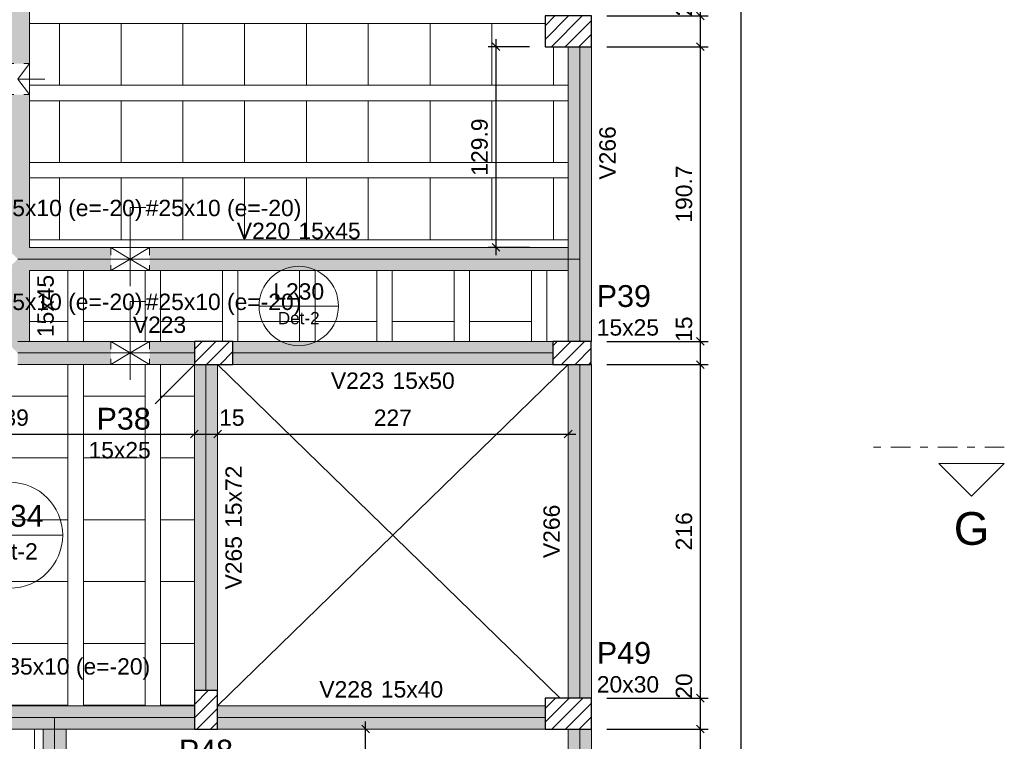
# Model space of a CAD drawing. Header units: millimetres. Extents: x 0 to 119, y 0 to 84.
# Tile 33 of 42: x 73 to 86, y 39 to 48. Entities that reach past the tile are written whole.
import ezdxf

# ---------------------------------------------------------------- set-up
doc = ezdxf.new("R2010")
doc.units = ezdxf.units.MM
doc.header["$MEASUREMENT"] = 0
for name, pattern in [('DASHDOT', [2.54, 1.27, -0.635, 0, -0.635]), ('DOT', [0.635, 0, -0.635]), ('NULL', [0])]:
    doc.linetypes.add(name, pattern=pattern)
doc.layers.get('0').update_dxf_attribs({"lineweight": 18})
for name, color, linetype, lineweight in [('FO-Aberturas', 7, 'Continuous', 5), ('FO-Cortes', 9, 'DASHDOT', 5), ('FO-Cotas', 5, 'Continuous', 5), ('FO-Eixos', 5, 'Continuous', 5), ('FO-Hachura pilar que passa', 19, 'Continuous', 5), ('FO-Hachura viga', 43, 'Continuous', 5), ('FO-Hachuras das lajes', 1, 'Continuous', 20), ('FO-Pilares', 4, 'Continuous', 30), ('FO-Textos das lajes', 3, 'Continuous', 20), ('FO-Textos das vigas', 7, 'Continuous', 5), ('FO-Textos dos pilares', 7, 'Continuous', 5), ('FO-Vigas', 1, 'Continuous', 20)]:
    doc.layers.add(name, color=color, linetype=linetype, lineweight=lineweight)
doc.styles.add('Arial', font='txt')
doc.dimstyles.new('UM_50.000000', dxfattribs={"dimtxt": 0.18, "dimasz": 0.1, "dimexe": 0.1, "dimexo": 0.2, "dimgap": 0, "dimtad": 1, "dimtih": 1, "dimtoh": 1, "dimdec": 1, "dimlfac": 50, "dimzin": 0, "dimdsep": 46, "dimtxsty": 'Standard', "dimcen": 0.09, "dimdle": 0.1, "dimadec": 1, "dimazin": 2, "dimtfac": 1, "dimtdec": 4, "dimtofl": 0, "dimtmove": 0, "dimatfit": 3, "dimfxl": 1, "dimtolj": 1, "dimarcsym": 0})

# ---------------------------------------------------------------- blocks, each defined once
blk = doc.blocks.new('_Oblique')
at = {"color": 0, "linetype": 'ByBlock', "lineweight": -2}
blk.add_line((-0.5, -0.5), (0.5, 0.5), dxfattribs=at)
blk = doc.blocks.new('*D57')
at = {"layer": 'Defpoints', "color": 0}
for p in [(80.237, 38.714), (81.649, 38.714), (80.237, 32.253)]:
    blk.add_point(p, dxfattribs=at)
at = {"layer": 'FO-Cotas', "color": 0, "lineweight": -2}
for p, q in [((81.649, 32.153), (81.649, 38.814)), ((80.437, 38.714), (81.749, 38.714)), ((80.437, 32.253), (81.749, 32.253))]:
    blk.add_line(p, q, dxfattribs=at)
at = {"layer": 'FO-Cotas', "color": 0, "lineweight": -2, "xscale": 0.1, "yscale": 0.1, "zscale": 0.1}
for p, rotation in [((81.649, 38.714), 90), ((81.649, 32.253), 270)]:
    blk.add_blockref('_Oblique', p, dxfattribs=dict(at, rotation=rotation))
at = {"layer": 'FO-Cotas', "color": 7, "insert": (81.437, 35.484), "char_height": 0.2118, "attachment_point": 5, "rotation": 90, "style": 'Arial'}
blk.add_mtext('\\A1;323', dxfattribs=at)
blk = doc.blocks.new('*D58')
at = {"layer": 'Defpoints', "color": 0}
for p in [(80.237, 39.114), (81.649, 39.114), (80.237, 38.714)]:
    blk.add_point(p, dxfattribs=at)
at = {"layer": 'FO-Cotas', "color": 0, "lineweight": -2}
for p, q in [((81.649, 38.614), (81.649, 39.214)), ((80.437, 39.114), (81.749, 39.114)), ((80.437, 38.714), (81.749, 38.714))]:
    blk.add_line(p, q, dxfattribs=at)
at = {"layer": 'FO-Cotas', "color": 0, "lineweight": -2, "xscale": 0.1, "yscale": 0.1, "zscale": 0.1}
for p, rotation in [((81.649, 39.114), 90), ((81.649, 38.714), 270)]:
    blk.add_blockref('_Oblique', p, dxfattribs=dict(at, rotation=rotation))
at = {"layer": 'FO-Cotas', "color": 7, "insert": (81.437, 39.271), "char_height": 0.2118, "attachment_point": 5, "rotation": 90, "style": 'Arial'}
blk.add_mtext('\\A1;20', dxfattribs=at)
blk = doc.blocks.new('*D59')
at = {"layer": 'Defpoints', "color": 0}
for p in [(80.237, 43.433), (81.649, 43.433), (80.237, 39.114)]:
    blk.add_point(p, dxfattribs=at)
at = {"layer": 'FO-Cotas', "color": 0, "lineweight": -2}
for p, q in [((81.649, 39.014), (81.649, 43.533)), ((80.437, 43.433), (81.749, 43.433)), ((80.437, 39.114), (81.749, 39.114))]:
    blk.add_line(p, q, dxfattribs=at)
at = {"layer": 'FO-Cotas', "color": 0, "lineweight": -2, "xscale": 0.1, "yscale": 0.1, "zscale": 0.1}
for p, rotation in [((81.649, 43.433), 90), ((81.649, 39.114), 270)]:
    blk.add_blockref('_Oblique', p, dxfattribs=dict(at, rotation=rotation))
at = {"layer": 'FO-Cotas', "color": 7, "insert": (81.437, 41.274), "char_height": 0.2118, "attachment_point": 5, "rotation": 90, "style": 'Arial'}
blk.add_mtext('\\A1;216', dxfattribs=at)
blk = doc.blocks.new('*D60')
at = {"layer": 'Defpoints', "color": 0}
for p in [(80.237, 43.733), (81.649, 43.733), (80.237, 43.433)]:
    blk.add_point(p, dxfattribs=at)
at = {"layer": 'FO-Cotas', "color": 0, "lineweight": -2}
for p, q in [((80.437, 43.733), (81.749, 43.733)), ((81.649, 43.333), (81.649, 43.833)), ((80.437, 43.433), (81.749, 43.433))]:
    blk.add_line(p, q, dxfattribs=at)
at = {"layer": 'FO-Cotas', "color": 0, "lineweight": -2, "xscale": 0.1, "yscale": 0.1, "zscale": 0.1}
for p, rotation in [((81.649, 43.733), 90), ((81.649, 43.433), 270)]:
    blk.add_blockref('_Oblique', p, dxfattribs=dict(at, rotation=rotation))
at = {"layer": 'FO-Cotas', "color": 7, "insert": (81.437, 43.891), "char_height": 0.2118, "attachment_point": 5, "rotation": 90, "style": 'Arial'}
blk.add_mtext('\\A1;15', dxfattribs=at)
blk = doc.blocks.new('*D61')
at = {"layer": 'Defpoints', "color": 0}
for p in [(80.237, 47.547), (81.649, 47.547), (80.237, 43.733)]:
    blk.add_point(p, dxfattribs=at)
at = {"layer": 'FO-Cotas', "color": 0, "lineweight": -2}
for p, q in [((81.649, 43.633), (81.649, 47.647)), ((80.437, 47.547), (81.749, 47.547)), ((80.437, 43.733), (81.749, 43.733))]:
    blk.add_line(p, q, dxfattribs=at)
at = {"layer": 'FO-Cotas', "color": 0, "lineweight": -2, "xscale": 0.1, "yscale": 0.1, "zscale": 0.1}
for p, rotation in [((81.649, 47.547), 90), ((81.649, 43.733), 270)]:
    blk.add_blockref('_Oblique', p, dxfattribs=dict(at, rotation=rotation))
at = {"layer": 'FO-Cotas', "color": 7, "insert": (81.437, 45.64), "char_height": 0.2118, "attachment_point": 5, "rotation": 90, "style": 'Arial'}
blk.add_mtext('\\A1;190.7', dxfattribs=at)
blk = doc.blocks.new('*D62')
at = {"layer": 'Defpoints', "color": 0}
for p in [(80.237, 47.947), (81.649, 47.947), (80.237, 47.547)]:
    blk.add_point(p, dxfattribs=at)
at = {"layer": 'FO-Cotas', "color": 0, "lineweight": -2}
for p, q in [((80.437, 47.947), (81.749, 47.947)), ((81.649, 47.447), (81.649, 48.047)), ((80.437, 47.547), (81.749, 47.547))]:
    blk.add_line(p, q, dxfattribs=at)
at = {"layer": 'FO-Cotas', "color": 0, "lineweight": -2, "xscale": 0.1, "yscale": 0.1, "zscale": 0.1}
for p, rotation in [((81.649, 47.947), 90), ((81.649, 47.547), 270)]:
    blk.add_blockref('_Oblique', p, dxfattribs=dict(at, rotation=rotation))
at = {"layer": 'FO-Cotas', "color": 7, "insert": (81.437, 48.104), "char_height": 0.2118, "attachment_point": 5, "rotation": 90, "style": 'Arial'}
blk.add_mtext('\\A1;20', dxfattribs=at)
blk = doc.blocks.new('*D63')
at = {"layer": 'Defpoints', "color": 0}
for p in [(80.237, 52.469), (81.649, 52.469), (80.237, 47.947)]:
    blk.add_point(p, dxfattribs=at)
at = {"layer": 'FO-Cotas', "color": 0, "lineweight": -2}
for p, q in [((81.649, 47.847), (81.649, 52.569)), ((80.437, 52.469), (81.749, 52.469)), ((80.437, 47.947), (81.749, 47.947))]:
    blk.add_line(p, q, dxfattribs=at)
at = {"layer": 'FO-Cotas', "color": 0, "lineweight": -2, "xscale": 0.1, "yscale": 0.1, "zscale": 0.1}
for p, rotation in [((81.649, 52.469), 90), ((81.649, 47.947), 270)]:
    blk.add_blockref('_Oblique', p, dxfattribs=dict(at, rotation=rotation))
at = {"layer": 'FO-Cotas', "color": 7, "insert": (81.437, 50.208), "char_height": 0.2118, "attachment_point": 5, "rotation": 90, "style": 'Arial'}
blk.add_mtext('\\A1;226.1', dxfattribs=at)
blk = doc.blocks.new('*D73')
at = {"layer": 'Defpoints', "color": 0}
for p in [(80.237, 73.349), (82.179, 73.349), (80.237, 31.853)]:
    blk.add_point(p, dxfattribs=at)
at = {"layer": 'FO-Cotas', "color": 0, "lineweight": -2}
for p, q in [((82.179, 31.753), (82.179, 73.449)), ((80.437, 73.349), (82.279, 73.349)), ((80.437, 31.853), (82.279, 31.853))]:
    blk.add_line(p, q, dxfattribs=at)
at = {"layer": 'FO-Cotas', "color": 0, "lineweight": -2, "xscale": 0.1, "yscale": 0.1, "zscale": 0.1}
for p, rotation in [((82.179, 73.349), 90), ((82.179, 31.853), 270)]:
    blk.add_blockref('_Oblique', p, dxfattribs=dict(at, rotation=rotation))
at = {"layer": 'FO-Cotas', "color": 7, "insert": (81.967, 52.601), "char_height": 0.2118, "attachment_point": 5, "rotation": 90, "style": 'Arial'}
blk.add_mtext('\\A1;2074.8', dxfattribs=at)
blk = doc.blocks.new('*D110')
at = {"layer": 'Defpoints', "color": 0}
for p in [(70.317, 42.533), (75.097, 42.533), (75.097, 42.533)]:
    blk.add_point(p, dxfattribs=at)
at = {"layer": 'FO-Cotas', "color": 0, "lineweight": -2}
blk.add_line((70.217, 42.533), (75.197, 42.533), dxfattribs=at)
at = {"layer": 'FO-Cotas', "color": 0, "lineweight": -2, "xscale": 0.1, "yscale": 0.1, "zscale": 0.1, "rotation": 180}
blk.add_blockref('_Oblique', (70.317, 42.533), dxfattribs=at)
at = {"layer": 'FO-Cotas', "color": 0, "lineweight": -2, "xscale": 0.1, "yscale": 0.1, "zscale": 0.1}
blk.add_blockref('_Oblique', (75.097, 42.533), dxfattribs=at)
at = {"layer": 'FO-Cotas', "color": 7, "insert": (72.707, 42.745), "char_height": 0.2118, "attachment_point": 5, "rotation": 0.0057, "style": 'Arial'}
blk.add_mtext('\\A1;239', dxfattribs=at)
blk = doc.blocks.new('*D111')
at = {"layer": 'Defpoints', "color": 0}
for p in [(75.097, 42.533), (75.397, 42.533), (75.397, 42.533)]:
    blk.add_point(p, dxfattribs=at)
at = {"layer": 'FO-Cotas', "color": 0, "lineweight": -2}
blk.add_line((74.997, 42.533), (75.497, 42.533), dxfattribs=at)
at = {"layer": 'FO-Cotas', "color": 0, "lineweight": -2, "xscale": 0.1, "yscale": 0.1, "zscale": 0.1, "rotation": 180}
blk.add_blockref('_Oblique', (75.097, 42.533), dxfattribs=at)
at = {"layer": 'FO-Cotas', "color": 0, "lineweight": -2, "xscale": 0.1, "yscale": 0.1, "zscale": 0.1}
blk.add_blockref('_Oblique', (75.397, 42.533), dxfattribs=at)
at = {"layer": 'FO-Cotas', "color": 7, "insert": (75.582, 42.745), "char_height": 0.2118, "attachment_point": 5, "rotation": 0.0057, "style": 'Arial'}
blk.add_mtext('\\A1;15', dxfattribs=at)
blk = doc.blocks.new('*D112')
at = {"layer": 'Defpoints', "color": 0}
for p in [(75.397, 42.533), (79.937, 42.533), (79.937, 42.533)]:
    blk.add_point(p, dxfattribs=at)
at = {"layer": 'FO-Cotas', "color": 0, "lineweight": -2}
blk.add_line((75.297, 42.533), (80.037, 42.533), dxfattribs=at)
at = {"layer": 'FO-Cotas', "color": 0, "lineweight": -2, "xscale": 0.1, "yscale": 0.1, "zscale": 0.1, "rotation": 180}
blk.add_blockref('_Oblique', (75.397, 42.533), dxfattribs=at)
at = {"layer": 'FO-Cotas', "color": 0, "lineweight": -2, "xscale": 0.1, "yscale": 0.1, "zscale": 0.1}
blk.add_blockref('_Oblique', (79.937, 42.533), dxfattribs=at)
at = {"layer": 'FO-Cotas', "color": 7, "insert": (77.667, 42.745), "char_height": 0.2118, "attachment_point": 5, "rotation": 0.0057, "style": 'Arial'}
blk.add_mtext('\\A1;227', dxfattribs=at)
blk = doc.blocks.new('*D237')
at = {"layer": 'Defpoints', "color": 0}
for p in [(77.314, 38.714), (77.314, 38.714), (77.314, 32.153)]:
    blk.add_point(p, dxfattribs=at)
at = {"layer": 'FO-Cotas', "color": 0, "lineweight": -2}
blk.add_line((77.314, 32.053), (77.314, 38.814), dxfattribs=at)
at = {"layer": 'FO-Cotas', "color": 0, "lineweight": -2, "xscale": 0.1, "yscale": 0.1, "zscale": 0.1}
for p, rotation in [((77.314, 38.714), 90), ((77.314, 32.153), 270)]:
    blk.add_blockref('_Oblique', p, dxfattribs=dict(at, rotation=rotation))
at = {"layer": 'FO-Cotas', "color": 7, "insert": (77.102, 35.434), "char_height": 0.2118, "attachment_point": 5, "rotation": 90, "style": 'Arial'}
blk.add_mtext('\\A1;328', dxfattribs=at)
blk = doc.blocks.new('*D262')
at = {"layer": 'Defpoints', "color": 0}
for p in [(79.637, 47.547), (79.002, 44.949), (79.637, 44.949)]:
    blk.add_point(p, dxfattribs=at)
at = {"layer": 'FO-Cotas', "color": 0, "lineweight": -2}
for p, q in [((79.002, 47.647), (79.002, 44.849)), ((79.437, 47.547), (78.902, 47.547)), ((79.437, 44.949), (78.902, 44.949))]:
    blk.add_line(p, q, dxfattribs=at)
at = {"layer": 'FO-Cotas', "color": 0, "lineweight": -2, "xscale": 0.1, "yscale": 0.1, "zscale": 0.1}
for p, rotation in [((79.002, 47.547), 90), ((79.002, 44.949), 270)]:
    blk.add_blockref('_Oblique', p, dxfattribs=dict(at, rotation=rotation))
at = {"layer": 'FO-Cotas', "color": 7, "insert": (78.79, 46.248), "char_height": 0.2118, "attachment_point": 5, "rotation": 90, "style": 'Arial'}
blk.add_mtext('\\A1;129.9', dxfattribs=at)

msp = doc.modelspace()

# ---------------------------------------------------------------- hatches: boundary and pattern name
at = {"layer": 'FO-Hachura pilar que passa', "linetype": 'Continuous'}
h = msp.add_hatch(dxfattribs=at)
h.set_pattern_fill('ANSI31', color=19, style=0)
h.paths.add_polyline_path([(79.6372, 47.9465), (79.6372, 47.7465), (79.6372, 47.5465), (79.9372, 47.5465), (80.2372, 47.5465), (80.2372, 47.7465), (80.2372, 47.9465), (79.9372, 47.9465)])
h = msp.add_hatch(dxfattribs=at)
h.set_pattern_fill('ANSI31', color=19, style=0)
h.paths.add_polyline_path([(75.5966, 43.4333), (75.5966, 43.5833), (75.5966, 43.7333), (75.3466, 43.7333), (75.0966, 43.7333), (75.0966, 43.5833), (75.0966, 43.4333), (75.3466, 43.4333)])
h = msp.add_hatch(dxfattribs=at)
h.set_pattern_fill('ANSI31', color=19, style=0)
h.paths.add_polyline_path([(80.2366, 43.4333), (80.2366, 43.5833), (80.2366, 43.7333), (79.9866, 43.7333), (79.7366, 43.7333), (79.7366, 43.5833), (79.7366, 43.4333), (79.9866, 43.4333)])
h = msp.add_hatch(dxfattribs=at)
h.set_pattern_fill('ANSI31', color=19, style=0)
h.paths.add_polyline_path([(75.0966, 38.7137), (75.2466, 38.7137), (75.3966, 38.7137), (75.3966, 38.9637), (75.3966, 39.2137), (75.2466, 39.2137), (75.0966, 39.2137), (75.0966, 38.9637)])
h = msp.add_hatch(dxfattribs=at)
h.set_pattern_fill('ANSI31', color=19, style=0)
h.paths.add_polyline_path([(80.237, 38.7137), (80.237, 38.9137), (80.237, 39.1137), (79.937, 39.1137), (79.637, 39.1137), (79.637, 38.9137), (79.637, 38.7137), (79.937, 38.7137)])
at = {"layer": 'FO-Hachura viga', "linetype": 'Continuous'}
for points in [[(72.96, 54.7483), (72.96, 54.7483), (72.81, 54.8983), (72.66, 54.7483), (72.66, 47.3285), (72.96, 47.3285), (72.96, 54.7483)], [(80.237, 47.5467), (80.237, 47.5467), (79.937, 47.5467), (79.937, 44.7985), (80.237, 44.7985), (80.237, 47.5467)], [(72.66, 46.9285), (72.66, 46.9285), (72.66, 44.9485), (72.81, 44.7985), (72.96, 44.9485), (72.96, 46.9285), (72.66, 46.9285)], [(74.017, 44.9485), (74.017, 44.9485), (72.96, 44.9485), (72.81, 44.7985), (72.96, 44.6485), (74.017, 44.6485), (74.017, 44.9485)], [(80.087, 44.7985), (80.087, 44.7985), (79.937, 44.9485), (74.517, 44.9485), (74.517, 44.6485), (79.9368, 44.6485), (80.087, 44.7985)], [(72.96, 43.7333), (72.96, 43.7333), (72.96, 44.6485), (72.81, 44.7985), (72.66, 44.6485), (72.66, 43.7333), (72.81, 43.5833), (72.96, 43.7333)], [(80.237, 44.7985), (80.237, 44.7985), (79.9368, 44.7985), (79.9368, 43.7333), (80.237, 43.7333), (80.237, 44.7985)], [(74.017, 43.7333), (74.017, 43.7333), (72.81, 43.7333), (72.81, 43.4333), (74.017, 43.4333), (74.017, 43.7333)], [(74.517, 43.4335), (74.517, 43.4335), (75.0966, 43.4335), (75.0966, 43.7333), (74.517, 43.7333), (74.517, 43.4335)], [(79.7366, 43.7333), (79.7366, 43.7333), (75.5966, 43.7333), (75.5966, 43.4333), (79.7366, 43.4333), (79.7366, 43.7333)], [(75.3964, 43.4333), (75.3964, 43.4333), (75.0966, 43.4333), (75.0966, 39.2137), (75.3964, 39.2137), (75.3964, 43.4333)], [(80.2368, 43.4333), (80.2368, 43.4333), (79.937, 43.4333), (79.937, 39.1137), (80.2368, 39.1137), (80.2368, 43.4333)], [(72.66, 38.7137), (72.66, 38.7137), (73.2872, 38.7137), (73.2872, 39.0137), (72.66, 39.0137), (72.66, 38.7137)], [(75.0966, 39.0139), (75.0966, 39.0139), (73.2872, 39.0139), (73.2872, 38.7137), (75.0966, 38.7137), (75.0966, 39.0139)], [(79.637, 39.0137), (79.637, 39.0137), (75.3966, 39.0137), (75.3966, 38.7137), (79.637, 38.7137), (79.637, 39.0137)], [(73.4372, 35.4533), (73.4372, 35.4533), (73.4372, 38.7137), (73.2872, 38.8637), (73.137, 38.7137), (73.1372, 35.4533), (73.2872, 35.3033), (73.4372, 35.4533)], [(80.2368, 38.7137), (80.2368, 38.7137), (79.937, 38.7137), (79.937, 32.2533), (80.2368, 32.2533), (80.2368, 38.7137)]]:
    msp.add_hatch(color=43, dxfattribs=at).paths.add_polyline_path(points)

# ---------------------------------------------------------------- linework, layer by layer
at = {"layer": 'FO-Aberturas'}
for p, q in [((72.96, 47.3285), (72.81, 47.1285)), ((72.81, 47.1285), (73.16, 47.1285)), ((72.96, 46.9285), (72.81, 47.1285)), ((74.267, 45.1485), (74.267, 45.4665)), ((74.267, 45.4665), (74.467, 45.4665)), ((74.267, 44.7985), (74.267, 45.1485)), ((74.017, 44.9485), (74.267, 44.7985)), ((74.517, 44.9485), (74.267, 44.7985)), ((74.017, 44.6485), (74.267, 44.7985)), ((74.267, 44.7985), (74.267, 44.4485)), ((74.517, 44.6485), (74.267, 44.7985)), ((74.267, 43.9335), (74.267, 44.2505)), ((74.267, 44.2505), (74.467, 44.2505)), ((74.267, 43.5833), (74.267, 43.9333)), ((74.017, 43.7333), (74.267, 43.5833)), ((74.517, 43.7333), (74.267, 43.5833)), ((74.017, 43.4333), (74.267, 43.5833)), ((74.267, 43.5833), (74.267, 43.2333)), ((74.517, 43.4333), (74.267, 43.5833)), ((75.397, 39.0135), (79.937, 43.4335)), ((79.834, 39.1135), (75.397, 43.4335))]:
    msp.add_line(p, q, dxfattribs=at)
at = {"layer": 'FO-Cortes', "ltscale": 0.2}
msp.add_line((85.5841, 42.3639), (83.8897, 42.3639), dxfattribs=at)
at = {"layer": 'FO-Cortes', "linetype": 'Continuous', "ltscale": 0.2}
msp.add_lwpolyline([(85.5841, 42.1521), (84.7369, 42.1521), (85.1605, 41.7285), (85.5841, 42.1521)], close=True, dxfattribs=at)
at = {"layer": 'FO-Cotas', "linetype": 'Continuous'}
msp.add_line((75.097, 43.4335), (74.5887, 42.9252), dxfattribs=at)
at = {"layer": 'FO-Eixos'}
for p, q in [((80.087, 44.7985), (80.087, 47.5465)), ((72.81, 44.7985), (74.267, 44.7985)), ((74.267, 44.7985), (80.087, 44.7985)), ((80.087, 43.7333), (80.087, 44.7985)), ((72.81, 43.5833), (74.267, 43.5833)), ((74.267, 43.5833), (75.0966, 43.5833)), ((75.5966, 43.5833), (79.7366, 43.5833)), ((75.2466, 39.2137), (75.2466, 43.4333)), ((80.087, 39.1137), (80.087, 43.4333)), ((72.31, 38.8637), (73.2872, 38.8637)), ((73.2872, 38.8637), (75.0966, 38.8637)), ((73.2872, 35.3033), (73.2872, 38.8637)), ((75.3966, 38.8637), (79.637, 38.8637)), ((80.087, 32.2533), (80.087, 38.7137))]:
    msp.add_line(p, q, dxfattribs=at)
for points in [[(72.96, 47.0485), (73.349, 47.0485), (73.349, 47.8485), (72.96, 47.8485)], [(79.637, 47.8485), (78.948, 47.8485), (78.948, 47.0485), (79.748, 47.0485), (79.748, 47.5465)], [(72.96, 46.0485), (73.349, 46.0485), (73.349, 46.8485), (72.96, 46.8485)], [(72.96, 45.0485), (73.349, 45.0485), (73.349, 45.8485), (72.96, 45.8485)], [(72.96, 43.9905), (73.46, 43.9905), (73.46, 44.6485)], [(72.96, 43.9905), (73.46, 43.9905), (73.46, 44.6485)], [(73.66, 44.6485), (73.66, 43.9905), (74.46, 43.9905), (74.46, 44.6485)], [(73.66, 44.6485), (73.66, 43.9905), (74.46, 43.9905), (74.46, 44.6485)], [(74.66, 44.6485), (74.66, 43.9905), (75.46, 43.9905), (75.46, 44.6485)], [(74.66, 44.6485), (74.66, 43.9905), (75.46, 43.9905), (75.46, 44.6485)], [(75.66, 44.6485), (75.66, 43.9905), (76.46, 43.9905), (76.46, 44.6485)], [(75.66, 44.6485), (75.66, 43.9905), (76.46, 43.9905), (76.46, 44.6485)], [(76.66, 44.6485), (76.66, 43.9905), (77.46, 43.9905), (77.46, 44.6485)], [(76.66, 44.6485), (76.66, 43.9905), (77.46, 43.9905), (77.46, 44.6485)], [(77.66, 44.6485), (77.66, 43.9905), (78.46, 43.9905), (78.46, 44.6485)], [(77.66, 44.6485), (77.66, 43.9905), (78.46, 43.9905), (78.46, 44.6485)], [(78.66, 44.6485), (78.66, 43.9905), (79.46, 43.9905), (79.46, 44.6485)], [(78.66, 44.6485), (78.66, 43.9905), (79.46, 43.9905), (79.46, 44.6485)], [(72.66, 43.4335), (72.66, 43.0235), (73.46, 43.0235), (73.46, 43.4335)], [(73.66, 43.4335), (73.66, 43.0235), (74.46, 43.0235), (74.46, 43.4335)], [(74.66, 43.4335), (74.66, 43.0235), (75.097, 43.0235)], [(75.097, 43.0235), (74.66, 43.0235), (74.66, 42.2235), (75.097, 42.2235)], [(75.097, 42.2235), (74.66, 42.2235), (74.66, 41.4235), (75.097, 41.4235)], [(75.097, 41.4235), (74.66, 41.4235), (74.66, 40.6235), (75.097, 40.6235)], [(75.097, 40.6235), (74.66, 40.6235), (74.66, 39.8235), (75.097, 39.8235)], [(75.097, 39.8235), (74.66, 39.8235), (74.66, 39.0135), (74.66, 39.0235), (75.097, 39.0235)], [(72.227, 38.7135), (72.227, 38.2835), (73.027, 38.2835), (73.027, 38.7135)]]:
    msp.add_lwpolyline(points, dxfattribs=at)
for points in [[(73.349, 47.0485), (74.148, 47.0485), (74.148, 47.8485), (73.349, 47.8485), (73.349, 47.0485)], [(74.148, 47.0485), (74.948, 47.0485), (74.948, 47.8485), (74.148, 47.8485), (74.148, 47.0485)], [(74.948, 47.0485), (75.748, 47.0485), (75.748, 47.8485), (74.948, 47.8485), (74.948, 47.0485)], [(75.748, 47.0485), (76.549, 47.0485), (76.549, 47.8485), (75.748, 47.8485), (75.748, 47.0485)], [(76.549, 47.0485), (77.349, 47.0485), (77.349, 47.8485), (76.549, 47.8485), (76.549, 47.0485)], [(77.349, 47.0485), (78.148, 47.0485), (78.148, 47.8485), (77.349, 47.8485), (77.349, 47.0485)], [(78.148, 47.0485), (78.948, 47.0485), (78.948, 47.8485), (78.148, 47.8485), (78.148, 47.0485)], [(73.349, 46.0485), (74.148, 46.0485), (74.148, 46.8485), (73.349, 46.8485), (73.349, 46.0485)], [(74.148, 46.0485), (74.948, 46.0485), (74.948, 46.8485), (74.148, 46.8485), (74.148, 46.0485)], [(74.948, 46.0485), (75.748, 46.0485), (75.748, 46.8485), (74.948, 46.8485), (74.948, 46.0485)], [(75.748, 46.0485), (76.549, 46.0485), (76.549, 46.8485), (75.748, 46.8485), (75.748, 46.0485)], [(76.549, 46.0485), (77.349, 46.0485), (77.349, 46.8485), (76.549, 46.8485), (76.549, 46.0485)], [(77.349, 46.0485), (78.148, 46.0485), (78.148, 46.8485), (77.349, 46.8485), (77.349, 46.0485)], [(78.148, 46.0485), (78.948, 46.0485), (78.948, 46.8485), (78.148, 46.8485), (78.148, 46.0485)], [(78.948, 46.0485), (79.748, 46.0485), (79.748, 46.8485), (78.948, 46.8485), (78.948, 46.0485)], [(73.349, 45.0485), (74.148, 45.0485), (74.148, 45.8485), (73.349, 45.8485), (73.349, 45.0485)], [(74.148, 45.0485), (74.948, 45.0485), (74.948, 45.8485), (74.148, 45.8485), (74.148, 45.0485)], [(74.948, 45.0485), (75.748, 45.0485), (75.748, 45.8485), (74.948, 45.8485), (74.948, 45.0485)], [(75.748, 45.0485), (76.549, 45.0485), (76.549, 45.8485), (75.748, 45.8485), (75.748, 45.0485)], [(76.549, 45.0485), (77.349, 45.0485), (77.349, 45.8485), (76.549, 45.8485), (76.549, 45.0485)], [(77.349, 45.0485), (78.148, 45.0485), (78.148, 45.8485), (77.349, 45.8485), (77.349, 45.0485)], [(78.148, 45.0485), (78.948, 45.0485), (78.948, 45.8485), (78.148, 45.8485), (78.148, 45.0485)], [(78.948, 45.0485), (79.748, 45.0485), (79.748, 45.8485), (78.948, 45.8485), (78.948, 45.0485)], [(73.46, 42.2235), (73.46, 43.0235), (72.66, 43.0235), (72.66, 42.2235), (73.46, 42.2235)], [(74.46, 42.2235), (74.46, 43.0235), (73.66, 43.0235), (73.66, 42.2235), (74.46, 42.2235)], [(73.46, 41.4235), (73.46, 42.2235), (72.66, 42.2235), (72.66, 41.4235), (73.46, 41.4235)], [(74.46, 41.4235), (74.46, 42.2235), (73.66, 42.2235), (73.66, 41.4235), (74.46, 41.4235)], [(73.46, 40.6235), (73.46, 41.4235), (72.66, 41.4235), (72.66, 40.6235), (73.46, 40.6235)], [(74.46, 40.6235), (74.46, 41.4235), (73.66, 41.4235), (73.66, 40.6235), (74.46, 40.6235)], [(73.46, 39.8235), (73.46, 40.6235), (72.66, 40.6235), (72.66, 39.8235), (73.46, 39.8235)], [(74.46, 39.8235), (74.46, 40.6235), (73.66, 40.6235), (73.66, 39.8235), (74.46, 39.8235)], [(73.46, 39.0235), (73.46, 39.8235), (72.66, 39.8235), (72.66, 39.0235), (73.46, 39.0235)], [(74.46, 39.0235), (74.46, 39.8235), (73.66, 39.8235), (73.66, 39.0235), (74.46, 39.0235)]]:
    msp.add_lwpolyline(points, close=True, dxfattribs=at)
at = {"layer": 'FO-Hachuras das lajes'}
for p, q in [((72.96, 47.8485), (79.637, 47.8485)), ((72.96, 47.0485), (79.637, 47.0485)), ((79.637, 47.0485), (79.937, 47.0485)), ((72.96, 46.8485), (79.637, 46.8485)), ((79.637, 46.8485), (79.937, 46.8485)), ((72.96, 46.0485), (79.637, 46.0485)), ((79.637, 46.0485), (79.937, 46.0485)), ((72.96, 45.8485), (79.637, 45.8485)), ((79.637, 45.8485), (79.937, 45.8485)), ((72.96, 45.0485), (79.637, 45.0485)), ((79.637, 45.0485), (79.937, 45.0485)), ((73.46, 43.7335), (73.46, 44.6485)), ((73.46, 43.7335), (73.46, 44.6485)), ((73.66, 43.7335), (73.66, 44.6485)), ((73.66, 43.7335), (73.66, 44.6485)), ((74.46, 43.7335), (74.46, 44.6485)), ((74.46, 43.7335), (74.46, 44.6485)), ((74.66, 43.7335), (74.66, 44.6485)), ((74.66, 43.7335), (74.66, 44.6485)), ((75.46, 43.7335), (75.46, 44.6485)), ((75.46, 43.7335), (75.46, 44.6485)), ((75.66, 43.7335), (75.66, 44.6485)), ((75.66, 43.7335), (75.66, 44.6485)), ((76.46, 43.7335), (76.46, 44.6485)), ((76.46, 43.7335), (76.46, 44.6485)), ((76.66, 43.7335), (76.66, 44.6485)), ((76.66, 43.7335), (76.66, 44.6485)), ((77.46, 43.7335), (77.46, 44.6485)), ((77.46, 43.7335), (77.46, 44.6485)), ((77.66, 43.7335), (77.66, 44.6485)), ((77.66, 43.7335), (77.66, 44.6485)), ((78.46, 43.7335), (78.46, 44.6485)), ((78.46, 43.7335), (78.46, 44.6485)), ((78.66, 43.7335), (78.66, 44.6485)), ((78.66, 43.7335), (78.66, 44.6485)), ((79.46, 43.7335), (79.46, 44.6485)), ((79.46, 43.7335), (79.46, 44.6485)), ((79.66, 43.7335), (79.66, 44.6485)), ((79.66, 43.7335), (79.66, 44.6485)), ((73.46, 39.0135), (73.46, 43.4335)), ((73.66, 39.0135), (73.66, 43.4335)), ((74.46, 39.0135), (74.46, 43.4335)), ((74.66, 39.0135), (74.66, 43.4335))]:
    msp.add_line(p, q, dxfattribs=at)
at = {"layer": 'FO-Pilares'}
for points in [[(79.6372, 47.9465), (79.6372, 47.7465), (79.6372, 47.5465), (79.9372, 47.5465), (80.2372, 47.5465), (80.2372, 47.7465), (80.2372, 47.9465), (79.9372, 47.9465), (79.6372, 47.9465)], [(75.5966, 43.4333), (75.5966, 43.5833), (75.5966, 43.7333), (75.3466, 43.7333), (75.0966, 43.7333), (75.0966, 43.5833), (75.0966, 43.4333), (75.3466, 43.4333), (75.5966, 43.4333)], [(80.2366, 43.4333), (80.2366, 43.5833), (80.2366, 43.7333), (79.9866, 43.7333), (79.7366, 43.7333), (79.7366, 43.5833), (79.7366, 43.4333), (79.9866, 43.4333), (80.2366, 43.4333)], [(75.0966, 38.7137), (75.2466, 38.7137), (75.3966, 38.7137), (75.3966, 38.9637), (75.3966, 39.2137), (75.2466, 39.2137), (75.0966, 39.2137), (75.0966, 38.9637), (75.0966, 38.7137)], [(80.237, 38.7137), (80.237, 38.9137), (80.237, 39.1137), (79.937, 39.1137), (79.637, 39.1137), (79.637, 38.9137), (79.637, 38.7137), (79.937, 38.7137), (80.237, 38.7137)]]:
    msp.add_lwpolyline(points, close=True, dxfattribs=at)
at = {"layer": 'FO-Textos das lajes'}
for p, q in [((75.9345, 44.1909), (76.9626, 44.1909)), ((72.0212, 41.2235), (73.392, 41.2235))]:
    msp.add_line(p, q, dxfattribs=at)
for centre, radius in [((76.4485, 44.1909), 0.5141), ((72.7066, 41.2235), 0.6854)]:
    msp.add_circle(centre, radius, dxfattribs=at)
at = {"layer": 'FO-Vigas'}
for p, q in [((72.96, 47.1285), (72.96, 54.7485)), ((79.937, 44.7985), (79.937, 47.5465)), ((80.237, 44.7985), (80.237, 47.5465)), ((72.96, 44.9485), (72.96, 47.1285)), ((72.96, 44.9485), (74.267, 44.9485)), ((74.267, 44.9485), (79.937, 44.9485)), ((79.937, 43.7333), (79.937, 44.7985)), ((80.237, 43.7333), (80.237, 44.7985)), ((72.96, 44.6485), (74.267, 44.6485)), ((72.96, 43.7333), (72.96, 44.6485)), ((74.267, 44.6485), (79.937, 44.6485)), ((72.81, 43.7333), (74.267, 43.7333)), ((74.267, 43.7333), (75.0966, 43.7333)), ((75.5966, 43.7333), (79.7366, 43.7333)), ((72.81, 43.4333), (74.267, 43.4333)), ((74.267, 43.4333), (75.0966, 43.4333)), ((75.0966, 39.2137), (75.0966, 43.4333)), ((75.3966, 39.2137), (75.3966, 43.4333)), ((75.5966, 43.4333), (79.7366, 43.4333)), ((79.937, 39.1137), (79.937, 43.4333)), ((80.237, 39.1137), (80.237, 43.4333)), ((72.31, 39.0137), (73.2872, 39.0137)), ((73.2872, 39.0137), (75.0966, 39.0137)), ((75.3966, 39.0137), (79.637, 39.0137)), ((72.31, 38.7137), (73.2872, 38.7137)), ((73.1372, 35.4533), (73.1372, 38.7137)), ((73.2872, 38.7137), (75.0966, 38.7137)), ((73.4372, 35.4533), (73.4372, 38.7137)), ((75.3966, 38.7137), (79.637, 38.7137)), ((79.937, 32.2533), (79.937, 38.7137)), ((80.237, 32.2533), (80.237, 38.7137))]:
    msp.add_line(p, q, dxfattribs=at)
at = {"layer": 'FO-Vigas', "linetype": 'DOT', "ltscale": 0.2}
for p, q in [((72.66, 47.3285), (72.96, 47.3285)), ((72.66, 46.9285), (72.96, 46.9285)), ((74.017, 44.9485), (74.017, 44.6485)), ((74.517, 44.9485), (74.517, 44.6485)), ((74.017, 43.7333), (74.017, 43.4333)), ((74.517, 43.7333), (74.517, 43.4333))]:
    msp.add_line(p, q, dxfattribs=at)

# ---------------------------------------------------------------- texts
at = {"layer": 'FO-Cortes', "linetype": 'NULL', "ltscale": 0.2, "insert": (85.16, 41.0931), "char_height": 0.4236, "width": 0.902285, "attachment_point": 8, "line_spacing_factor": 0.798, "style": 'Arial'}
msp.add_mtext('G', dxfattribs=at)
at = {"layer": 'FO-Textos das lajes', "linetype": 'NULL', "attachment_point": 8, "line_spacing_factor": 0.798, "style": 'Arial'}
for s, insert, char_height, width in [('L230', (76.448, 44.2704), 0.2118, 1.290273), ('Det-2', (76.448, 43.9529), 0.15885, 1.075937), ('L234', (72.707, 41.3297), 0.2824, 1.735195), ('Det-2', (72.707, 40.9054), 0.2118, 1.418281)]:
    msp.add_mtext(s, dxfattribs=dict(at, insert=insert, char_height=char_height, width=width))
at = {"layer": 'FO-Textos das vigas', "linetype": 'NULL', "char_height": 0.2118, "rotation": 90.00021, "line_spacing_factor": 0.798, "style": 'Arial'}
for s, insert, width, attachment_point in [('V266', (80.5551, 46.1725), 1.354561, 8), ('15x45', (73.2781, 44.1905), 1.580273, 8), ('15x72', (75.7141, 41.3185), 1.580273, 7), ('V266', (79.8311, 41.2735), 1.354561, 8), ('V265', (75.7141, 41.2125), 1.354561, 9)]:
    msp.add_mtext(s, dxfattribs=dict(at, insert=insert, width=width, attachment_point=attachment_point))
at = {"layer": 'FO-Textos das vigas', "linetype": 'NULL', "char_height": 0.2118, "line_spacing_factor": 0.798, "style": 'Arial'}
for s, insert, width, attachment_point in [('#25x10 (e=-20)', (72.41, 45.2905), 3.949834, 7), ('#25x10 (e=-20)', (74.467, 45.2905), 3.949834, 7), ('V220', (76.338, 45.0544), 1.354561, 9), ('15x45', (76.444, 45.0544), 1.580273, 7), ('#25x10 (e=-20)', (72.41, 44.0755), 3.949834, 7), ('#25x10 (e=-20)', (74.467, 44.0755), 3.949834, 7), ('V223', (74.991, 43.8394), 1.354561, 9), ('V223', (77.556, 43.1154), 1.354561, 9), ('15x50', (77.662, 43.1154), 1.580273, 7), ('#35x10 (e=-20)', (72.51, 39.3555), 3.949834, 7), ('V228', (77.406, 39.1194), 1.354561, 9), ('15x40', (77.512, 39.1194), 1.580273, 7)]:
    msp.add_mtext(s, dxfattribs=dict(at, insert=insert, width=width, attachment_point=attachment_point))
at = {"layer": 'FO-Textos dos pilares', "linetype": 'NULL', "line_spacing_factor": 0.798, "style": 'Arial'}
for s, insert, char_height, width, attachment_point in [('P39', (80.307, 44.1747), 0.2824, 1.387852, 7), ('15x25', (80.307, 43.8044), 0.2118, 1.580273, 7), ('P38', (74.532, 42.5867), 0.2824, 1.387852, 9), ('15x25', (74.532, 42.2154), 0.2118, 1.580273, 9), ('P49', (80.308, 39.5547), 0.2824, 1.387852, 7), ('20x30', (80.308, 39.1844), 0.2118, 1.580273, 7), ('P48', (75.247, 38.2897), 0.2824, 1.387852, 8)]:
    msp.add_mtext(s, dxfattribs=dict(at, insert=insert, char_height=char_height, width=width, attachment_point=attachment_point))

# ---------------------------------------------------------------- dimensions: what is measured, and where the dimension line sits
at = {"layer": 'FO-Cotas'}
for base, p1, p2, override, picture, middle in [((82.1787, 73.3485), (80.2372, 31.8533), (80.2372, 73.3485), {"dimtxt": 0.2118, "dimasz": 0.1, "dimexe": 0.1, "dimexo": 0.2, "dimtad": 1, "dimtih": 0, "dimtoh": 0, "dimdec": 1, "dimlfac": 50, "dimzin": 8, "dimtxsty": 'Arial', "dimblk": 'Oblique', "dimblk1": 'Oblique', "dimblk2": 'Oblique', "dimsah": 1, "dimdle": 0.1, "dimse1": 0, "dimse2": 0, "dimclrt": 7, "dimadec": 1, "dimazin": 3, "dimtmove": 2, "dimldrblk": 'Oblique'}, '*D73', (81.9669, 52.6009)), ((81.6492, 52.4685), (80.2372, 47.9465), (80.2372, 52.4685), {"dimtxt": 0.2118, "dimasz": 0.1, "dimexe": 0.1, "dimexo": 0.2, "dimtad": 1, "dimtih": 0, "dimtoh": 0, "dimdec": 1, "dimlfac": 50, "dimzin": 8, "dimtxsty": 'Arial', "dimblk": 'Oblique', "dimblk1": 'Oblique', "dimblk2": 'Oblique', "dimsah": 1, "dimdle": 0.1, "dimse1": 0, "dimse2": 0, "dimclrt": 7, "dimadec": 1, "dimazin": 3, "dimtmove": 2, "dimldrblk": 'Oblique'}, '*D63', (81.4374, 50.2075)), ((81.6492, 47.9465), (80.2372, 47.5465), (80.2372, 47.9465), {"dimtxt": 0.2118, "dimasz": 0.1, "dimexe": 0.1, "dimexo": 0.2, "dimtad": 1, "dimtih": 0, "dimtoh": 0, "dimdec": 1, "dimlfac": 50, "dimzin": 8, "dimtxsty": 'Arial', "dimblk": 'Oblique', "dimblk1": 'Oblique', "dimblk2": 'Oblique', "dimsah": 1, "dimdle": 0.1, "dimse1": 0, "dimse2": 0, "dimclrt": 7, "dimadec": 1, "dimazin": 3, "dimtmove": 2, "dimldrblk": 'Oblique'}, '*D62', (81.4374, 48.1038)), ((79.0018, 44.9485), (79.6372, 47.5465), (79.6372, 44.9485), {"dimtxt": 0.2118, "dimasz": 0.1, "dimexe": 0.1, "dimexo": 0.2, "dimtad": 1, "dimtih": 0, "dimtoh": 0, "dimdec": 1, "dimlfac": 50, "dimzin": 8, "dimtxsty": 'Arial', "dimblk": 'Oblique', "dimblk1": 'Oblique', "dimblk2": 'Oblique', "dimsah": 1, "dimdle": 0.1, "dimse1": 0, "dimse2": 0, "dimclrt": 7, "dimadec": 1, "dimazin": 3, "dimtmove": 2, "dimldrblk": 'Oblique'}, '*D262', (78.79, 46.2475)), ((81.6492, 47.5465), (80.2366, 43.7333), (80.2372, 47.5465), {"dimtxt": 0.2118, "dimasz": 0.1, "dimexe": 0.1, "dimexo": 0.2, "dimtad": 1, "dimtih": 0, "dimtoh": 0, "dimdec": 1, "dimlfac": 50, "dimzin": 8, "dimtxsty": 'Arial', "dimblk": 'Oblique', "dimblk1": 'Oblique', "dimblk2": 'Oblique', "dimsah": 1, "dimdle": 0.1, "dimse1": 0, "dimse2": 0, "dimclrt": 7, "dimadec": 1, "dimazin": 3, "dimtmove": 2, "dimldrblk": 'Oblique'}, '*D61', (81.4374, 45.6399)), ((81.6492, 43.7333), (80.2366, 43.4333), (80.2366, 43.7333), {"dimtxt": 0.2118, "dimasz": 0.1, "dimexe": 0.1, "dimexo": 0.2, "dimtad": 1, "dimtih": 0, "dimtoh": 0, "dimdec": 1, "dimlfac": 50, "dimzin": 8, "dimtxsty": 'Arial', "dimblk": 'Oblique', "dimblk1": 'Oblique', "dimblk2": 'Oblique', "dimsah": 1, "dimdle": 0.1, "dimse1": 0, "dimse2": 0, "dimclrt": 7, "dimadec": 1, "dimazin": 3, "dimtmove": 2, "dimldrblk": 'Oblique'}, '*D60', (81.4374, 43.8906)), ((81.6492, 43.4333), (80.237, 39.1137), (80.2366, 43.4333), {"dimtxt": 0.2118, "dimasz": 0.1, "dimexe": 0.1, "dimexo": 0.2, "dimtad": 1, "dimtih": 0, "dimtoh": 0, "dimdec": 1, "dimlfac": 50, "dimzin": 8, "dimtxsty": 'Arial', "dimblk": 'Oblique', "dimblk1": 'Oblique', "dimblk2": 'Oblique', "dimsah": 1, "dimdle": 0.1, "dimse1": 0, "dimse2": 0, "dimclrt": 7, "dimadec": 1, "dimazin": 3, "dimtmove": 2, "dimldrblk": 'Oblique'}, '*D59', (81.4374, 41.2735)), ((81.6492, 39.1137), (80.237, 38.7137), (80.237, 39.1137), {"dimtxt": 0.2118, "dimasz": 0.1, "dimexe": 0.1, "dimexo": 0.2, "dimtad": 1, "dimtih": 0, "dimtoh": 0, "dimdec": 1, "dimlfac": 50, "dimzin": 8, "dimtxsty": 'Arial', "dimblk": 'Oblique', "dimblk1": 'Oblique', "dimblk2": 'Oblique', "dimsah": 1, "dimdle": 0.1, "dimse1": 0, "dimse2": 0, "dimclrt": 7, "dimadec": 1, "dimazin": 3, "dimtmove": 2, "dimldrblk": 'Oblique'}, '*D58', (81.4374, 39.271)), ((77.3138, 38.7137), (77.3138, 32.1533), (77.3138, 38.7137), {"dimtxt": 0.2118, "dimasz": 0.1, "dimexe": 0.1, "dimexo": 0.2, "dimtad": 1, "dimtih": 0, "dimtoh": 0, "dimdec": 1, "dimlfac": 50, "dimzin": 8, "dimtxsty": 'Arial', "dimblk": 'Oblique', "dimblk1": 'Oblique', "dimblk2": 'Oblique', "dimsah": 1, "dimdle": 0.1, "dimse1": 1, "dimse2": 1, "dimclrt": 7, "dimadec": 1, "dimazin": 3, "dimtmove": 2, "dimldrblk": 'Oblique'}, '*D237', (77.102, 35.4335)), ((81.6492, 38.7137), (80.2372, 32.2533), (80.237, 38.7137), {"dimtxt": 0.2118, "dimasz": 0.1, "dimexe": 0.1, "dimexo": 0.2, "dimtad": 1, "dimtih": 0, "dimtoh": 0, "dimdec": 1, "dimlfac": 50, "dimzin": 8, "dimtxsty": 'Arial', "dimblk": 'Oblique', "dimblk1": 'Oblique', "dimblk2": 'Oblique', "dimsah": 1, "dimdle": 0.1, "dimse1": 0, "dimse2": 0, "dimclrt": 7, "dimadec": 1, "dimazin": 3, "dimtmove": 2, "dimldrblk": 'Oblique'}, '*D57', (81.4374, 35.4835))]:
    dim = msp.add_linear_dim(base=base, p1=p1, p2=p2, angle=90, dimstyle='UM_50.000000', override=override, dxfattribs=at)
    dim.commit()
    dim.dimension.update_dxf_attribs({"geometry": picture, "text_midpoint": middle, "dimtype": 160, "text_rotation": 90})
for base, p1, p2, picture, middle in [((75.0966, 42.5333), (70.3166, 42.5333), (75.0966, 42.5333), '*D110', (72.7066, 42.7451)), ((75.3966, 42.5333), (75.0966, 42.5333), (75.3966, 42.5333), '*D111', (75.5819, 42.7451)), ((79.937, 42.5333), (75.3966, 42.5333), (79.937, 42.5333), '*D112', (77.6668, 42.7451))]:
    dim = msp.add_linear_dim(base=base, p1=p1, p2=p2, dimstyle='UM_50.000000', override={"dimtxt": 0.2118, "dimasz": 0.1, "dimexe": 0.1, "dimexo": 0.2, "dimtad": 1, "dimtih": 0, "dimtoh": 0, "dimdec": 1, "dimlfac": 50, "dimzin": 8, "dimtxsty": 'Arial', "dimblk": 'Oblique', "dimblk1": 'Oblique', "dimblk2": 'Oblique', "dimsah": 1, "dimdle": 0.1, "dimse1": 1, "dimse2": 1, "dimclrt": 7, "dimadec": 1, "dimazin": 3, "dimtmove": 2, "dimldrblk": 'Oblique'}, dxfattribs=at)
    dim.commit()
    dim.dimension.update_dxf_attribs({"geometry": picture, "text_midpoint": middle, "dimtype": 160, "text_rotation": 0.00573})

doc.saveas('drawing.dxf')
